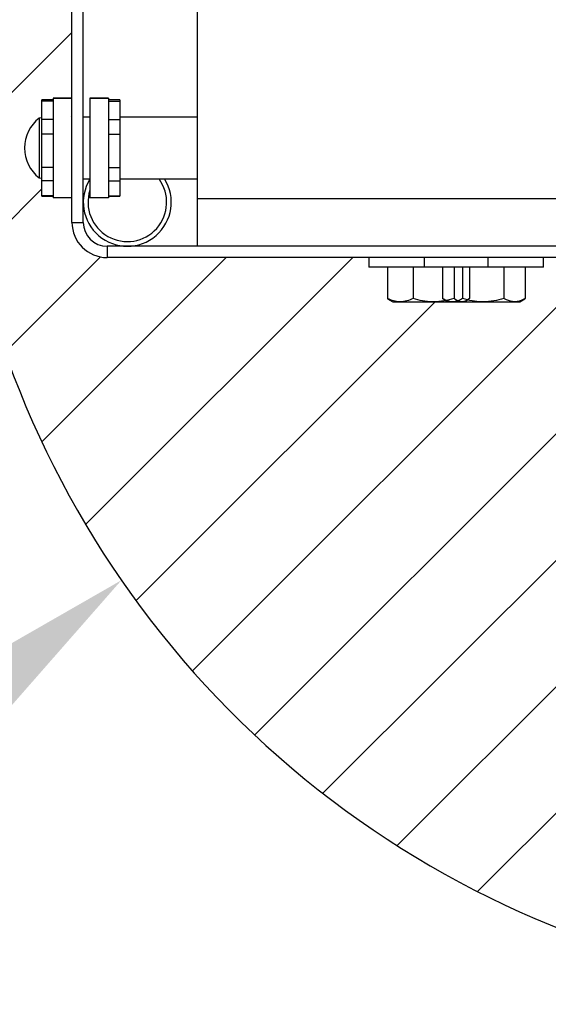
# Model space of a CAD drawing. Header units: inches. Extents: x 170 to 288, y 234 to 248.
# Tile 13 of 192: x 182.102 to 182.287, y 237.463 to 237.808. Entities that reach past the tile are written whole.
import ezdxf

# ---------------------------------------------------------------- set-up
doc = ezdxf.new("R2010")
doc.units = ezdxf.units.IN
doc.header["$LTSCALE"] = 0.25
doc.header["$MEASUREMENT"] = 0
doc.layers.add('ANNOTATIONS', color=1, linetype='Continuous')
doc.layers.add('SLIM E GUIDE MOTOR LH', color=7, linetype='Continuous')
doc.styles.add('ARIAL', font='arial.ttf', dxfattribs={"height": 0.09375})
doc.dimstyles.new('STANDARD$0', dxfattribs={"dimtxt": 0.09375, "dimasz": 0.09375, "dimexe": 0.03125, "dimexo": 0.046875, "dimgap": 0.09, "dimtad": 0, "dimtih": 1, "dimtoh": 1, "dimdec": 4, "dimzin": 0, "dimdsep": 46, "dimtxsty": 'ARIAL', "dimcen": 0.09, "dimadec": 0, "dimazin": 0, "dimtfac": 1, "dimtdec": 4, "dimtofl": 0, "dimtmove": 0, "dimatfit": 1, "dimfxl": 1, "dimtolj": 1, "dimtzin": 0, "dimarcsym": 0})

# ---------------------------------------------------------------- blocks, each defined once
blk = doc.blocks.new('*D9')
at = {"layer": 'ANNOTATIONS', "color": 0, "lineweight": -2, "transparency": 16777216}
for p, q in [((182.0877855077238, 237.8374751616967), (182.0877855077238, 236.9982826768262)), ((182.7520390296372, 237.7380263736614), (182.7520390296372, 236.9982826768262)), ((181.9940355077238, 237.0295326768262), (181.9002855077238, 237.0295326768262)), ((182.8457890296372, 237.0295326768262), (182.9395390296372, 237.0295326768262))]:
    blk.add_line(p, q, dxfattribs=at)
at = {"layer": 'ANNOTATIONS', "color": 0, "transparency": 16777216}
for points in [[(181.9940355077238, 237.0451576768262), (181.9940355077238, 237.0139076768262), (182.0877855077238, 237.0295326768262)], [(182.8457890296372, 237.0451576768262), (182.8457890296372, 237.0139076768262), (182.7520390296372, 237.0295326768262)]]:
    blk.add_solid(points, dxfattribs=at)
at = {"layer": 'defpoints', "color": 0, "transparency": 16777216}
for p in [(182.0877855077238, 237.8843501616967), (182.7520390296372, 237.7849013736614), (182.0877855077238, 237.0295326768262)]:
    blk.add_point(p, dxfattribs=at)
at = {"layer": 'ANNOTATIONS', "color": 0, "transparency": 16777216, "insert": (182.4199122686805, 237.0295326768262), "char_height": 0.09375, "attachment_point": 5, "style": 'ARIAL'}
blk.add_mtext('\\A1;26 3/4"', dxfattribs=at)

msp = doc.modelspace()

# ---------------------------------------------------------------- linework, layer by layer
at = {"layer": 'ANNOTATIONS'}
msp.add_trace([(182.0497556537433, 237.5612124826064), (182.0708785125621, 237.5354261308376), (182.1376761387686, 237.6116878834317)], dxfattribs=at)
at = {"layer": 'SLIM E GUIDE MOTOR LH'}
for p, q in [((182.1204170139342, 237.7367735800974), (182.1204170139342, 237.8586069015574)), ((182.1243837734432, 237.7367735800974), (182.1243837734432, 237.8586069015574)), ((182.1642836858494, 237.7284402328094), (182.1642836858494, 237.8203069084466)), ((182.0803192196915, 237.7630615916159), (182.1204170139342, 237.8031593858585)), ((182.1138553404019, 237.7795714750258), (182.1099184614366, 237.7795714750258)), ((182.1099184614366, 237.7459756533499), (182.1099184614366, 237.7795714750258)), ((182.1138553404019, 237.7791311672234), (182.1099184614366, 237.7791311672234)), ((182.1138553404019, 237.7801620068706), (182.1138553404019, 237.7453851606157)), ((182.1204170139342, 237.7801620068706), (182.1138553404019, 237.7801620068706)), ((182.1138553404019, 237.7801583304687), (182.1204170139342, 237.7801583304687)), ((182.1266670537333, 237.7801620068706), (182.1266670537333, 237.7453851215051)), ((182.1332287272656, 237.7801620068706), (182.1266670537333, 237.7801620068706)), ((182.1332287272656, 237.780160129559), (182.1266670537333, 237.780160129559)), ((182.1266670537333, 237.7801523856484), (182.1332287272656, 237.7801523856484)), ((182.1332287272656, 237.7801620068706), (182.1332287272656, 237.7453851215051)), ((182.1371657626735, 237.7795714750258), (182.1332287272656, 237.7795714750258)), ((182.1332287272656, 237.7791311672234), (182.1371657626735, 237.7791311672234)), ((182.1371657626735, 237.7795714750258), (182.1371657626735, 237.7459756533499)), ((182.2339393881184, 237.5189341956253), (182.4940551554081, 237.779049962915)), ((182.1099184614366, 237.7733378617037), (182.1089866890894, 237.773238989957)), ((182.1089866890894, 237.773238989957), (182.1089866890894, 237.7523081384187)), ((182.1138553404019, 237.7726766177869), (182.1099184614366, 237.7726766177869)), ((182.1204170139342, 237.7737092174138), (182.1203024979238, 237.7739240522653)), ((182.1266670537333, 237.7736003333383), (182.1243837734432, 237.7736003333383)), ((182.1332287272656, 237.7726766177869), (182.1371657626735, 237.7726766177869)), ((182.1642836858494, 237.7736003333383), (182.1371657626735, 237.7736003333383)), ((182.1138553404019, 237.7676434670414), (182.1099184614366, 237.7676434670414)), ((182.1332287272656, 237.7676434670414), (182.1371657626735, 237.7676434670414)), ((182.1138553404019, 237.7559745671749), (182.1099184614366, 237.7559745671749)), ((182.1332287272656, 237.7559745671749), (182.1371657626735, 237.7559745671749)), ((182.1089866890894, 237.7523081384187), (182.1099184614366, 237.7522092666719)), ((182.1138553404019, 237.7512858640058), (182.1099184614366, 237.7512858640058)), ((182.1204062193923, 237.7513244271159), (182.1204170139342, 237.751304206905)), ((182.1243837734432, 237.7519467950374), (182.1266670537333, 237.7519467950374)), ((182.1332287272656, 237.7512858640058), (182.1371657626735, 237.7512858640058)), ((182.1371657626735, 237.7519467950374), (182.1642836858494, 237.7519467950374)), ((182.0870049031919, 237.725553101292), (182.1099184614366, 237.7484666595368)), ((182.1138553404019, 237.7460715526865), (182.1099184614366, 237.7460715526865)), ((182.1099184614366, 237.7459756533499), (182.1138553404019, 237.7459756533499)), ((182.1204170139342, 237.7453851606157), (182.1138553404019, 237.7453851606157)), ((182.1332287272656, 237.7453869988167), (182.1266670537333, 237.7453869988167)), ((182.1332287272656, 237.7453851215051), (182.1266670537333, 237.7453851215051)), ((182.1332287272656, 237.7460715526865), (182.1371657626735, 237.7460715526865)), ((182.1332287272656, 237.7459756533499), (182.1371657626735, 237.7459756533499)), ((182.1642836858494, 237.7451068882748), (182.3449501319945, 237.7451068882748)), ((182.2620583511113, 237.502858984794), (182.4988015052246, 237.7396021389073)), ((182.1204170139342, 237.7367735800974), (182.1243837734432, 237.7367735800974)), ((182.1327170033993, 237.7284402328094), (182.1327170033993, 237.7244735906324)), ((182.3927502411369, 237.7284402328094), (182.1327170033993, 237.7284402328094)), ((182.0970387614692, 237.6913927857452), (182.1303495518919, 237.7247035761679)), ((182.1098800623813, 237.6600399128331), (182.1743137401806, 237.7244735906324)), ((182.1251912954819, 237.6311569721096), (182.2185079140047, 237.7244735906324)), ((182.4008833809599, 237.7244735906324), (182.1327170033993, 237.7244735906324)), ((182.2241169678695, 237.7244735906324), (182.2241169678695, 237.7211402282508)), ((182.2434503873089, 237.7244735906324), (182.2434503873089, 237.7211402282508)), ((182.2657835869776, 237.7211402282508), (182.2657835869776, 237.7244735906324)), ((182.285117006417, 237.7211402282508), (182.285117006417, 237.7244735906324)), ((182.1842130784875, 237.5575962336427), (182.3471237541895, 237.7205069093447)), ((182.2080262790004, 237.5372152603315), (182.3913179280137, 237.7205069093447)), ((182.285117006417, 237.7211402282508), (182.2241169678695, 237.7211402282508)), ((182.2306584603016, 237.7211402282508), (182.2306584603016, 237.7101233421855)), ((182.2395544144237, 237.7211402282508), (182.2395544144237, 237.7101233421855)), ((182.2498524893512, 237.7211402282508), (182.2498524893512, 237.7101233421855)), ((182.253846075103, 237.7211402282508), (182.253846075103, 237.7101233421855)), ((182.2568335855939, 237.7211402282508), (182.2568335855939, 237.7101233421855)), ((182.2592417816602, 237.7211402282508), (182.2592417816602, 237.7101233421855)), ((182.2712647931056, 237.7211402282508), (182.2712647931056, 237.7101233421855)), ((182.2787149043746, 237.7211402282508), (182.2787149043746, 237.7101233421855)), ((182.1624543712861, 237.5800317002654), (182.2949854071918, 237.7125627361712)), ((182.1427590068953, 237.6045305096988), (182.2472628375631, 237.7090343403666)), ((182.2314729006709, 237.7095710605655), (182.2324500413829, 237.709006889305)), ((182.2324500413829, 237.709006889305), (182.2767837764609, 237.709006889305)), ((182.2499950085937, 237.7100396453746), (182.2517837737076, 237.709006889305)), ((182.2574502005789, 237.709006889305), (182.2584273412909, 237.7095710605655)), ((182.2767837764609, 237.709006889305), (182.2785725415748, 237.7100396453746)), ((182.2785656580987, 237.710051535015), (182.2787149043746, 237.7101233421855))]:
    msp.add_line(p, q, dxfattribs=at)
for centre, radius, start, end in [((182.4152224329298, 237.8034061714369), 0.3373245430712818, 166.1583761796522, 356.8553153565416), ((182.1170711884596, 237.7627735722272), 0.01322440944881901, 127.6861445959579, 232.3138554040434), ((182.1397504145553, 237.7438069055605), 0.01536666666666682, 148.3655545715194, 31.98594197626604), ((182.1397504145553, 237.7438069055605), 0.01373333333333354, 162.3015871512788, 36.34958315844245), ((182.132717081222, 237.7367735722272), 0.01230000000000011, 180, 270), ((182.132717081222, 237.7367735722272), 0.008333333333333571, 180, 270)]:
    msp.add_arc(centre, radius, start, end, dxfattribs=at)
for points, knots in [([(182.2351064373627, 237.709006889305), (182.2350009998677, 237.7090082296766), (182.2342026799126, 237.7090183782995), (182.2326970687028, 237.7092621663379), (182.2313421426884, 237.7098345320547), (182.2306584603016, 237.7101233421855)], [0, 0, 0, 0, 0.0701027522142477, 0.5307829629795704, 1, 1, 1, 1]), ([(182.2306584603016, 237.7101233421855), (182.2308587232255, 237.709954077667), (182.2311315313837, 237.709723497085), (182.2314152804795, 237.7096435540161), (182.2314907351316, 237.7096222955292)], [0, 0, 0, 0, 0.734079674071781, 1, 1, 1, 1]), ([(182.2395544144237, 237.7101233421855), (182.2388320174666, 237.7098112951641), (182.2373739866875, 237.7091814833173), (182.235866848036, 237.7090654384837), (182.2351064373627, 237.709006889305)], [0, 0, 0, 0, 0.4954607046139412, 1, 1, 1, 1]), ([(182.2467000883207, 237.709006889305), (182.2465307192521, 237.7090082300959), (182.2452480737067, 237.7090183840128), (182.242829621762, 237.709262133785), (182.2406527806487, 237.7098345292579), (182.2395544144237, 237.7101233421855)], [0, 0, 0, 0, 0.0700898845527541, 0.530796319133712, 1, 1, 1, 1]), ([(182.253846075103, 237.7101233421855), (182.2526854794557, 237.7098112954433), (182.2503431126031, 237.7091815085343), (182.2479217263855, 237.7090654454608), (182.2467000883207, 237.709006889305)], [0, 0, 0, 0, 0.4954798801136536, 1, 1, 1, 1]), ([(182.2533430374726, 237.709006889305), (182.2532602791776, 237.7090082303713), (182.2526334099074, 237.7090183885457), (182.2514523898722, 237.7092621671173), (182.2503890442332, 237.7098345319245), (182.2498524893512, 237.7101233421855)], [0, 0, 0, 0, 0.07007088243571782, 0.5307659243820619, 1, 1, 1, 1]), ([(182.2568335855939, 237.7101233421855), (182.2562667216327, 237.7098112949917), (182.2551225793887, 237.7091814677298), (182.2539398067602, 237.7090654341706), (182.2533430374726, 237.709006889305)], [0, 0, 0, 0, 0.4954488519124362, 1, 1, 1, 1]), ([(182.256543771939, 237.709006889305), (182.2558397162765, 237.7091413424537), (182.2549261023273, 237.7093158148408), (182.254047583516, 237.7099726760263), (182.253846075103, 237.7101233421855)], [0, 0, 0, 0, 0.7706270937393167, 0.9999999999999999, 0.9999999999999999, 0.9999999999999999, 0.9999999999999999]), ([(182.2592417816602, 237.7101233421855), (182.2585713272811, 237.7096738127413), (182.2576817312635, 237.7090773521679), (182.2567686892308, 237.7090208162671), (182.256543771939, 237.709006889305)], [0, 0, 0, 0, 0.7536616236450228, 1, 1, 1, 1]), ([(182.2640491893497, 237.709006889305), (182.2638781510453, 237.7090082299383), (182.2625829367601, 237.7090183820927), (182.2601408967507, 237.7092621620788), (182.2579427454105, 237.7098345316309), (182.2568335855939, 237.7101233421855)], [0, 0, 0, 0, 0.07009162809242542, 0.5307798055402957, 1, 1, 1, 1]), ([(182.2712647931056, 237.7101233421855), (182.2700929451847, 237.7098112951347), (182.2677277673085, 237.7091814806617), (182.2652827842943, 237.7090654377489), (182.2640491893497, 237.709006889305)], [0, 0, 0, 0, 0.4954586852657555, 0.9999999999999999, 0.9999999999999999, 0.9999999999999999, 0.9999999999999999]), ([(182.2749898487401, 237.709006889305), (182.2740178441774, 237.7091413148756), (182.2727565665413, 237.7093157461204), (182.2715431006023, 237.7099726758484), (182.2712647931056, 237.7101233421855)], [0, 0, 0, 0, 0.7706507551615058, 1, 1, 1, 1]), ([(182.2787149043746, 237.7101233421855), (182.2777892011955, 237.7096738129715), (182.2765609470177, 237.7090773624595), (182.2753003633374, 237.7090208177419), (182.2749898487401, 237.709006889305)], [0, 0, 0, 0, 0.7536739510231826, 0.9999999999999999, 0.9999999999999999, 0.9999999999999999, 0.9999999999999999])]:
    msp.add_open_spline(points, degree=3, knots=knots, dxfattribs=at)

# ---------------------------------------------------------------- dimensions: what is measured, and where the dimension line sits
at = {"layer": 'ANNOTATIONS'}
dim = msp.add_linear_dim(base=(182.0877855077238, 237.0295326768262), p1=(182.7520390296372, 237.7849013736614), p2=(182.0877855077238, 237.8843501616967), text='26 3/4"', dimstyle='STANDARD$0', dxfattribs=at)
dim.commit()
dim.dimension.update_dxf_attribs({"geometry": '*D9', "text_midpoint": (182.4199122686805, 237.0295326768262)})

doc.saveas('drawing.dxf')
